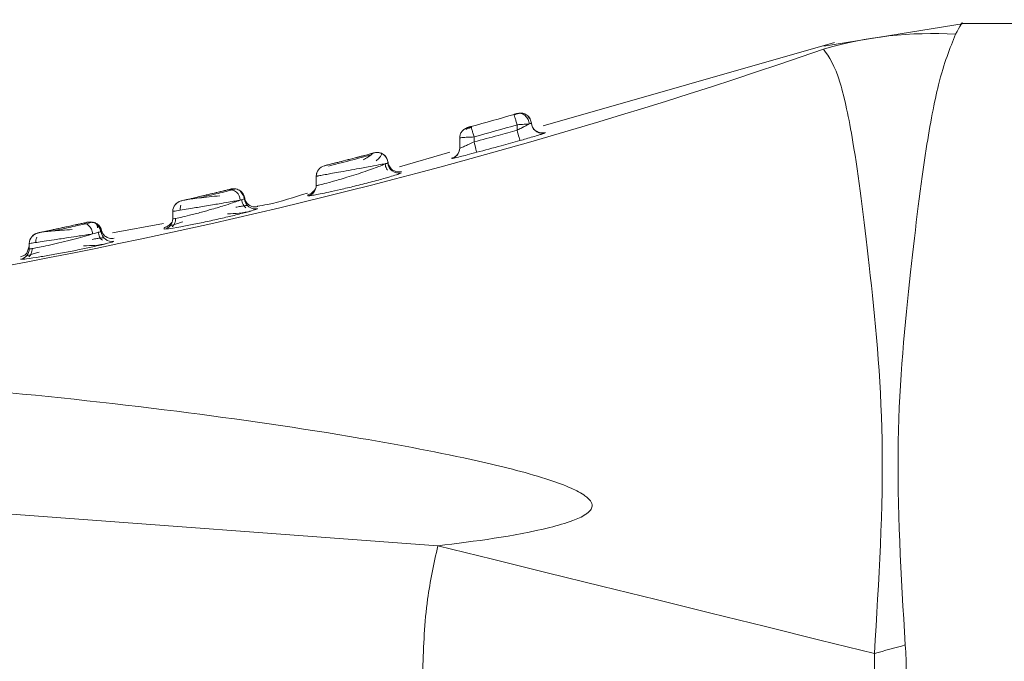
# Model space of a CAD drawing. Header units: millimetres. Extents: x -445 to 1924, y -59 to 420.
# Tile 22 of 40: x 628.69 to 642.41, y 162.59 to 171.53. Entities that reach past the tile are written whole.
import ezdxf

# ---------------------------------------------------------------- set-up
doc = ezdxf.new("R2010")
doc.units = ezdxf.units.MM

# ---------------------------------------------------------------- blocks, each defined once
blk = doc.blocks.new('Drawing View2')
at = {"color": 7, "linetype": 'Continuous', "lineweight": 18}
for p, q in [((-2.388, 0), (-14.388, 0)), ((-14.356, 0), (-16.313, -0.317)), ((-16.164, -0.267), (-20.224, -1.426)), ((-16.315, -0.36), (-16.315, -0.36)), ((-20.627, -1.276), (-20.629, -1.269)), ((-20.579, -1.255), (-20.579, -1.255)), ((-20.519, -1.252), (-20.534, -1.256)), ((-20.497, -1.254), (-20.51, -1.252)), ((-20.388, -1.391), (-20.39, -1.37)), ((-21.278, -1.452), (-21.278, -1.452)), ((-21.266, -1.449), (-21.272, -1.45)), ((-20.588, -1.413), (-20.588, -1.488)), ((-20.387, -1.392), (-20.391, -1.381)), ((-20.383, -1.42), (-20.388, -1.391)), ((-21.388, -1.597), (-21.388, -1.739)), ((-21.188, -1.583), (-21.188, -1.652)), ((-20.197, -1.526), (-20.197, -1.522)), ((-22.576, -1.804), (-22.576, -1.804)), ((-21.523, -1.796), (-22.225, -1.997)), ((-21.395, -1.786), (-21.419, -1.826)), ((-21.395, -1.786), (-21.419, -1.826)), ((-22.425, -1.96), (-22.425, -1.956)), ((-22.388, -1.943), (-22.388, -1.943)), ((-23.388, -2.131), (-23.388, -2.258)), ((-23.388, -2.131), (-23.388, -2.131)), ((-23.379, -2.086), (-23.382, -2.088)), ((-22.201, -2.083), (-22.201, -2.083)), ((-24.558, -2.306), (-24.573, -2.308)), ((-24.522, -2.31), (-24.563, -2.319)), ((-24.496, -2.31), (-24.507, -2.307)), ((-23.396, -2.307), (-23.419, -2.334)), ((-24.388, -2.445), (-24.388, -2.442)), ((-23.425, -2.359), (-23.428, -2.36)), ((-25.335, -2.507), (-25.335, -2.521)), ((-25.272, -2.475), (-25.272, -2.475)), ((-24.205, -2.582), (-24.205, -2.582)), ((-25.388, -2.621), (-25.388, -2.722)), ((-25.388, -2.621), (-25.388, -2.621)), ((-26.6, -2.792), (-26.609, -2.791)), ((-26.525, -2.776), (-26.601, -2.792)), ((-26.569, -2.769), (-26.563, -2.768)), ((-26.461, -2.781), (-26.568, -2.771)), ((-25.518, -2.788), (-26.23, -2.919)), ((-25.507, -2.869), (-25.453, -2.864)), ((-25.396, -2.771), (-25.421, -2.793)), ((-27.332, -2.95), (-27.334, -2.967)), ((-27.269, -2.921), (-27.269, -2.921)), ((-27.422, -3.202), (-27.388, -3.103)), ((-27.388, -3.068), (-27.388, -3.067)), ((-27.388, -3.068), (-27.388, -3.14)), ((-26.208, -3.036), (-26.208, -3.036)), ((-27.511, -3.288), (-27.458, -3.285)), ((-27.511, -3.288), (-27.511, -3.288)), ((-27.397, -3.191), (-27.402, -3.192)), ((-36.888, -6.155), (-21.693, -7.279))]:
    blk.add_line(p, q, dxfattribs=at)
at = {"color": 7, "linetype": 'Continuous', "lineweight": 18, "flags": 128}
for points in [[(-20.548, -1.633), (-20.549, -1.629), (-20.551, -1.621), (-20.555, -1.607), (-20.56, -1.589), (-20.566, -1.567), (-20.573, -1.543), (-20.58, -1.516), (-20.588, -1.488)], [(-21.396, -1.787), (-21.39, -1.764), (-21.388, -1.739)], [(-21.149, -1.797), (-21.15, -1.794), (-21.152, -1.785), (-21.156, -1.772), (-21.161, -1.754), (-21.167, -1.732), (-21.173, -1.707), (-21.18, -1.68), (-21.188, -1.652)], [(-23.388, -2.131), (-23.386, -2.106), (-23.382, -2.088)], [(-26.306, -3.023), (-26.328, -3.009), (-26.35, -2.989)], [(-15.606, -8.781), (-16.366, -8.594), (-17.126, -8.406), (-17.887, -8.218), (-18.648, -8.03), (-19.409, -7.843), (-20.17, -7.655), (-20.932, -7.467), (-21.693, -7.279)]]:
    blk.add_lwpolyline(points, dxfattribs=at)
at = {"color": 7, "linetype": 'Continuous', "lineweight": 18}
for centre, radius, start, end in [((-14.795, -5.574), 5.432, 86.6004, 106.2563), ((-42.347, 74.858), 79.595, 273.93271, 289.08989), ((-48.073, 94.891), 100, 285.5719, 285.92855), ((-48.073, 94.891), 100, 285.5719, 285.92855), ((-20.537, -1.399), 0.15, 79.4167, 105.9584), ((-48.073, 94.891), 100.15, 285.5719, 285.92855), ((-20.238, -1.382), 0.15, 194.7391, 285.8046), ((-21.538, -1.739), 0.15, 330.8146, 0.0019), ((-21.538, -1.739), 0.15, 284.9032, 330.816), ((-23.238, -2.131), 0.15, 104.3579, 180), ((-22.238, -1.937), 0.15, 182.149, 284.2977), ((-24.596, -2.463), 0.146, 359.3059, 98.2735), ((-24.537, -2.454), 0.15, 78.2897, 103.5918), ((-24.537, -2.454), 0.15, 3.4841, 58.7874), ((-23.538, -2.258), 0.15, 283.4111, 359.9939), ((-24.238, -2.436), 0.15, 183.5045, 282.8521), ((-25.238, -2.621), 0.15, 103.1798, 180), ((-25.238, -2.621), 0.15, 103.1798, 180), ((-25.538, -2.722), 0.15, 281.9743, 359.9931), ((-26.537, -2.916), 0.15, 5.1215, 102.4151), ((-27.238, -3.068), 0.15, 102.0074, 180), ((-27.238, -3.067), 0.15, 102.0074, 180), ((-26.238, -2.889), 0.15, 185.1453, 281.3663), ((-27.538, -3.14), 0.15, 280.4993, 359.9914), ((-27.538, -3.14), 0.15, 280.5102, 319.3105), ((29, -167.901), 165.254, 105.50513, 105.65978)]:
    blk.add_arc(centre, radius, start, end, dxfattribs=at)
for points, knots in [([(-14.388, 0), (-14.388, 0), (-14.36, 0.051), (-14.416, -0.051), (-14.473, -0.152)], [0, 0, 0, 0, 0.000082, 1, 1, 1, 1]), ([(-14.473, -0.152), (-14.553, -0.347), (-14.695, -0.692), (-14.911, -1.832), (-15.107, -3.45), (-15.343, -5.829), (-15.233, -7.697), (-15.177, -8.661)], [0, 0, 0, 0, 0.1900085, 0.3346503, 0.5383376, 0.7615276, 1, 1, 1, 1]), ([(-16.315, -0.36), (-16.238, -0.469), (-16.101, -0.663), (-15.878, -1.714), (-15.675, -3.334), (-15.425, -5.811), (-15.544, -7.767), (-15.606, -8.781)], [0, 0, 0, 0, 0.1901674, 0.336225, 0.5408755, 0.7620022, 1, 1, 1, 1]), ([(-20.557, -1.253), (-20.561, -1.254), (-20.57, -1.256), (-20.589, -1.262), (-20.61, -1.268), (-20.626, -1.272), (-20.633, -1.274)], [0, 0, 0, 0, 0.251223, 0.501426, 0.750859, 1, 1, 1, 1]), ([(-20.587, -1.257), (-20.589, -1.258), (-20.594, -1.259), (-20.604, -1.262), (-20.616, -1.265), (-20.625, -1.268), (-20.629, -1.269)], [0, 0, 0, 0, 0.229475, 0.460672, 0.730808, 1, 1, 1, 1]), ([(-20.629, -1.269), (-20.625, -1.268), (-20.618, -1.266), (-20.606, -1.263), (-20.595, -1.259), (-20.59, -1.258), (-20.587, -1.257)], [0, 0, 0, 0, 0.230799, 0.45919, 0.732023, 1, 1, 1, 1]), ([(-20.588, -1.413), (-20.593, -1.394), (-20.604, -1.357), (-20.618, -1.31), (-20.626, -1.281), (-20.627, -1.277), (-20.627, -1.276)], [0, 0, 0, 0, 0.296343, 0.592685, 0.889028, 1, 1, 1, 1]), ([(-20.419, -1.401), (-20.42, -1.391), (-20.423, -1.37), (-20.434, -1.339), (-20.452, -1.309), (-20.476, -1.284), (-20.503, -1.265), (-20.533, -1.255), (-20.561, -1.252), (-20.578, -1.255), (-20.587, -1.257)], [0, 0, 0, 0, 0.113772, 0.23665, 0.366446, 0.500001, 0.633555, 0.763351, 0.886228, 1, 1, 1, 1]), ([(-20.579, -1.255), (-20.579, -1.255), (-20.58, -1.255), (-20.585, -1.256), (-20.587, -1.257)], [0, 0, 0, 0, 0.514525, 1, 1, 1, 1]), ([(-20.587, -1.257), (-20.584, -1.256), (-20.58, -1.255), (-20.579, -1.255), (-20.579, -1.255)], [0, 0, 0, 0, 0.556659, 1, 1, 1, 1]), ([(-20.516, -1.251), (-20.527, -1.25), (-20.548, -1.248), (-20.569, -1.252), (-20.579, -1.255)], [0, 0, 0, 0, 0.518969, 1, 1, 1, 1]), ([(-20.412, -1.334), (-20.416, -1.323), (-20.426, -1.302), (-20.45, -1.277), (-20.48, -1.259), (-20.504, -1.253), (-20.515, -1.251)], [0, 0, 0, 0, 0.251449, 0.506751, 0.758556, 1, 1, 1, 1]), ([(-20.39, -1.394), (-20.391, -1.384), (-20.393, -1.363), (-20.405, -1.331), (-20.424, -1.301), (-20.442, -1.286), (-20.452, -1.278)], [0, 0, 0, 0, 0.227072, 0.472713, 0.732507, 1, 1, 1, 1]), ([(-21.388, -1.597), (-21.386, -1.58), (-21.383, -1.548), (-21.359, -1.504), (-21.327, -1.472), (-21.301, -1.462), (-21.29, -1.457)], [0, 0, 0, 0, 0.267535, 0.53507, 0.802605, 1, 1, 1, 1]), ([(-21.334, -1.483), (-21.341, -1.487), (-21.347, -1.493), (-21.349, -1.498), (-21.349, -1.498)], [0, 0, 0, 0, 0.890578, 1, 1, 1, 1]), ([(-21.22, -1.448), (-21.228, -1.451), (-21.243, -1.455), (-21.264, -1.462), (-21.285, -1.468), (-21.297, -1.472), (-21.303, -1.473)], [0, 0, 0, 0, 0.2457062, 0.493895, 0.7452099, 1, 1, 1, 1]), ([(-21.294, -1.48), (-21.294, -1.48), (-21.299, -1.475), (-21.298, -1.469), (-21.294, -1.46), (-21.288, -1.457), (-21.285, -1.455)], [0, 0, 0, 0, 0.000694, 0.517341, 0.762997, 1, 1, 1, 1]), ([(-21.291, -1.456), (-21.291, -1.456), (-21.29, -1.455), (-21.286, -1.454), (-21.28, -1.453), (-21.275, -1.451), (-21.272, -1.45)], [0, 0, 0, 0, 0.24964, 0.500011, 0.750144, 1, 1, 1, 1]), ([(-21.278, -1.452), (-21.278, -1.452), (-21.276, -1.452), (-21.268, -1.449), (-21.259, -1.447), (-21.25, -1.444), (-21.239, -1.441), (-21.232, -1.439), (-21.228, -1.438)], [0, 0, 0, 0, 0.217305, 0.430777, 0.575827, 0.714334, 0.853388, 1, 1, 1, 1]), ([(-21.228, -1.438), (-21.232, -1.439), (-21.24, -1.441), (-21.251, -1.445), (-21.26, -1.447), (-21.265, -1.448), (-21.266, -1.449)], [0, 0, 0, 0, 0.29197, 0.583968, 0.875842, 1, 1, 1, 1]), ([(-21.225, -1.451), (-21.225, -1.45), (-21.228, -1.439), (-21.228, -1.439), (-21.228, -1.438)], [0, 0, 0, 0, 0.044147, 1, 1, 1, 1]), ([(-21.188, -1.652), (-21.075, -1.622), (-20.875, -1.568), (-20.675, -1.513), (-20.588, -1.488)], [0, 0, 0, 0, 0.561955, 1, 1, 1, 1]), ([(-20.588, -1.488), (-20.568, -1.479), (-20.541, -1.466), (-20.513, -1.452), (-20.487, -1.438), (-20.452, -1.42), (-20.429, -1.407), (-20.419, -1.401)], [0, 0, 0, 0, 0.305723, 0.398769, 0.451662, 0.748461, 1, 1, 1, 1]), ([(-20.388, -1.391), (-20.389, -1.391), (-20.392, -1.393), (-20.41, -1.399), (-20.419, -1.401)], [0, 0, 0, 0, 0.542875, 1, 1, 1, 1]), ([(-20.196, -1.521), (-20.206, -1.523), (-20.227, -1.528), (-20.26, -1.527), (-20.294, -1.518), (-20.326, -1.5), (-20.353, -1.476), (-20.372, -1.447), (-20.384, -1.416), (-20.387, -1.394), (-20.388, -1.384)], [0, 0, 0, 0, 0.113729, 0.236596, 0.366411, 0.5, 0.633589, 0.763404, 0.886271, 1, 1, 1, 1]), ([(-21.373, -1.593), (-21.373, -1.593), (-21.368, -1.592), (-21.331, -1.59), (-21.267, -1.586), (-21.214, -1.584), (-21.188, -1.583)], [0, 0, 0, 0, 0.014686, 0.343124, 0.671562, 1, 1, 1, 1]), ([(-21.149, -1.797), (-21.036, -1.767), (-20.836, -1.712), (-20.636, -1.657), (-20.548, -1.633)], [0, 0, 0, 0, 0.5619577, 1, 1, 1, 1]), ([(-20.548, -1.633), (-20.519, -1.625), (-20.456, -1.607), (-20.363, -1.58), (-20.281, -1.555), (-20.246, -1.544), (-20.23, -1.539)], [0, 0, 0, 0, 0.2240325, 0.4771496, 0.7678749, 1, 1, 1, 1]), ([(-20.23, -1.539), (-20.22, -1.535), (-20.201, -1.529), (-20.198, -1.527), (-20.197, -1.526)], [0, 0, 0, 0, 0.5402553, 1, 1, 1, 1]), ([(-21.388, -1.739), (-21.384, -1.738), (-21.377, -1.736), (-21.326, -1.715), (-21.261, -1.687), (-21.214, -1.665), (-21.188, -1.652)], [0, 0, 0, 0, 0.2633075, 0.5261862, 0.7374324, 1, 1, 1, 1]), ([(-22.576, -1.804), (-22.577, -1.804), (-22.58, -1.805), (-22.606, -1.812), (-22.658, -1.825), (-22.74, -1.847), (-22.848, -1.875), (-22.977, -1.909), (-23.12, -1.945), (-23.22, -1.971), (-23.268, -1.983), (-23.273, -1.985), (-23.275, -1.985)], [0, 0, 0, 0, 0.058992, 0.132132, 0.227579, 0.317583, 0.425083, 0.546249, 0.671117, 0.835444, 0.918174, 1, 1, 1, 1]), ([(-23.275, -1.985), (-23.274, -1.985), (-23.271, -1.984), (-23.245, -1.977), (-23.193, -1.964), (-23.111, -1.943), (-23.004, -1.915), (-22.874, -1.882), (-22.731, -1.844), (-22.631, -1.818), (-22.583, -1.805), (-22.578, -1.804), (-22.576, -1.804)], [0, 0, 0, 0, 0.05889, 0.131984, 0.227373, 0.317308, 0.424713, 0.545782, 0.670567, 0.834795, 0.917467, 1, 1, 1, 1]), ([(-22.625, -1.835), (-22.669, -1.846), (-22.756, -1.869), (-22.921, -1.912), (-23.086, -1.955), (-23.173, -1.977), (-23.217, -1.988)], [0, 0, 0, 0, 0.250118, 0.499868, 0.749687, 1, 1, 1, 1]), ([(-22.605, -1.813), (-22.604, -1.814), (-22.603, -1.815), (-22.625, -1.834), (-22.667, -1.864), (-22.711, -1.891), (-22.733, -1.904)], [0, 0, 0, 0, 0.146851, 0.418725, 0.704383, 1, 1, 1, 1]), ([(-22.522, -1.801), (-22.528, -1.8), (-22.546, -1.797), (-22.564, -1.801), (-22.576, -1.804)], [0, 0, 0, 0, 0.3226583, 1, 1, 1, 1]), ([(-22.388, -1.943), (-22.389, -1.933), (-22.391, -1.912), (-22.403, -1.881), (-22.422, -1.852), (-22.448, -1.827), (-22.479, -1.809), (-22.512, -1.8), (-22.545, -1.797), (-22.566, -1.802), (-22.576, -1.804)], [0, 0, 0, 0, 0.113949, 0.236874, 0.366604, 0.500024, 0.633441, 0.763161, 0.88607, 1, 1, 1, 1]), ([(-22.55, -1.914), (-22.534, -1.899), (-22.502, -1.869), (-22.478, -1.837), (-22.474, -1.814), (-22.494, -1.806), (-22.504, -1.803)], [0, 0, 0, 0, 0.262666, 0.517104, 0.76315, 1, 1, 1, 1]), ([(-22.388, -1.943), (-22.389, -1.931), (-22.392, -1.907), (-22.406, -1.875), (-22.425, -1.848), (-22.448, -1.828), (-22.474, -1.812), (-22.499, -1.802), (-22.516, -1.801), (-22.522, -1.801)], [0, 0, 0, 0, 0.172319, 0.3358316, 0.4871886, 0.6246839, 0.7641948, 0.9174768, 1, 1, 1, 1]), ([(-21.419, -1.826), (-21.431, -1.839), (-21.453, -1.864), (-21.485, -1.875), (-21.5, -1.88)], [0, 0, 0, 0, 0.5139759, 1, 1, 1, 1]), ([(-21.499, -1.884), (-21.493, -1.883), (-21.48, -1.881), (-21.392, -1.86), (-21.278, -1.832), (-21.195, -1.809), (-21.149, -1.797)], [0, 0, 0, 0, 0.2703903, 0.5357746, 0.7445391, 1, 1, 1, 1]), ([(-21.499, -1.88), (-21.499, -1.88), (-21.499, -1.879), (-21.499, -1.882), (-21.499, -1.884)], [0, 0, 0, 0, 0.10259, 1, 1, 1, 1]), ([(-22.896, -2.042), (-22.947, -2.051), (-23.041, -2.068), (-23.158, -2.089), (-23.253, -2.106), (-23.327, -2.12), (-23.379, -2.129), (-23.385, -2.13), (-23.388, -2.131)], [0, 0, 0, 0, 0.19958, 0.365294, 0.498599, 0.672058, 0.839094, 1, 1, 1, 1]), ([(-23.208, -2.217), (-23.154, -2.202), (-23.068, -2.178), (-22.925, -2.134), (-22.798, -2.095), (-22.716, -2.066), (-22.674, -2.052)], [0, 0, 0, 0, 0.333752, 0.532321, 0.764602, 1, 1, 1, 1]), ([(-22.52, -1.973), (-22.566, -1.982), (-22.637, -1.994), (-22.769, -2.019), (-22.849, -2.033), (-22.896, -2.042)], [0, 0, 0, 0, 0.4289906, 0.6631053, 1, 1, 1, 1]), ([(-22.674, -2.052), (-22.636, -2.038), (-22.562, -2.012), (-22.478, -1.981), (-22.436, -1.963), (-22.421, -1.955), (-22.419, -1.954)], [0, 0, 0, 0, 0.344063, 0.669404, 0.955821, 1, 1, 1, 1]), ([(-22.419, -1.954), (-22.423, -1.955), (-22.446, -1.96), (-22.487, -1.967), (-22.52, -1.973)], [0, 0, 0, 0, 0.169108, 1, 1, 1, 1]), ([(-22.429, -1.956), (-22.42, -1.955), (-22.393, -1.951), (-22.39, -1.946), (-22.388, -1.943)], [0, 0, 0, 0, 0.32706, 1, 1, 1, 1]), ([(-22.394, -2.047), (-22.399, -2.04), (-22.41, -2.024), (-22.422, -1.993), (-22.425, -1.968), (-22.426, -1.956)], [0, 0, 0, 0, 0.245474, 0.613538, 1, 1, 1, 1]), ([(-22.199, -2.064), (-22.209, -2.066), (-22.23, -2.07), (-22.263, -2.068), (-22.297, -2.058), (-22.328, -2.04), (-22.354, -2.015), (-22.373, -1.986), (-22.385, -1.955), (-22.387, -1.933), (-22.388, -1.923)], [0, 0, 0, 0, 0.113819, 0.236706, 0.36648, 0.499995, 0.633511, 0.763288, 0.886178, 1, 1, 1, 1]), ([(-23.439, -2.396), (-23.432, -2.395), (-23.408, -2.391), (-23.33, -2.376), (-23.21, -2.351), (-23.046, -2.314), (-22.843, -2.267), (-22.626, -2.212), (-22.464, -2.168), (-22.402, -2.15), (-22.39, -2.146)], [0, 0, 0, 0, 0.050021, 0.160293, 0.284598, 0.424878, 0.585573, 0.767587, 0.952601, 1, 1, 1, 1]), ([(-22.39, -2.146), (-22.355, -2.136), (-22.279, -2.114), (-22.215, -2.092), (-22.205, -2.086), (-22.201, -2.083)], [0, 0, 0, 0, 0.303956, 0.674934, 1, 1, 1, 1]), ([(-24.617, -2.319), (-24.631, -2.322), (-24.662, -2.33), (-24.735, -2.347), (-24.835, -2.371), (-24.957, -2.4), (-25.081, -2.43), (-25.185, -2.454), (-25.258, -2.471), (-25.267, -2.474), (-25.272, -2.475)], [0, 0, 0, 0, 0.084422, 0.185892, 0.306091, 0.441556, 0.582282, 0.721931, 0.861634, 1, 1, 1, 1]), ([(-25.272, -2.475), (-25.271, -2.474), (-25.269, -2.474), (-25.25, -2.469), (-25.21, -2.46), (-25.146, -2.445), (-25.063, -2.425), (-24.97, -2.403), (-24.851, -2.375), (-24.713, -2.342), (-24.649, -2.327), (-24.617, -2.319)], [0, 0, 0, 0, 0.060974, 0.134031, 0.226048, 0.34221, 0.435268, 0.540822, 0.65477, 0.828002, 1, 1, 1, 1]), ([(-24.555, -2.321), (-24.581, -2.327), (-24.634, -2.34), (-24.754, -2.369), (-24.888, -2.401), (-24.978, -2.422), (-25.023, -2.433)], [0, 0, 0, 0, 0.250541, 0.500592, 0.750325, 1, 1, 1, 1]), ([(-24.617, -2.319), (-24.602, -2.315), (-24.577, -2.309), (-24.574, -2.308), (-24.573, -2.308)], [0, 0, 0, 0, 0.584591, 1, 1, 1, 1]), ([(-24.58, -2.31), (-24.582, -2.31), (-24.586, -2.311), (-24.605, -2.316), (-24.617, -2.319)], [0, 0, 0, 0, 0.412026, 1, 1, 1, 1]), ([(-24.573, -2.308), (-24.571, -2.308), (-24.568, -2.307), (-24.571, -2.308), (-24.573, -2.308)], [0, 0, 0, 0, 0.555969, 1, 1, 1, 1]), ([(-24.418, -2.393), (-24.421, -2.382), (-24.427, -2.361), (-24.448, -2.335), (-24.475, -2.316), (-24.498, -2.31), (-24.509, -2.307)], [0, 0, 0, 0, 0.254698, 0.509852, 0.760004, 1, 1, 1, 1]), ([(-23.388, -2.258), (-23.385, -2.259), (-23.378, -2.259), (-23.32, -2.247), (-23.249, -2.228), (-23.208, -2.217)], [0, 0, 0, 0, 0.297033, 0.598243, 1, 1, 1, 1]), ([(-23.388, -2.245), (-23.388, -2.244), (-23.388, -2.239), (-23.388, -2.25), (-23.388, -2.258)], [0, 0, 0, 0, 0.152273, 1, 1, 1, 1]), ([(-25.388, -2.722), (-25.382, -2.722), (-25.371, -2.723), (-25.285, -2.706), (-25.155, -2.675), (-25, -2.635), (-24.823, -2.585), (-24.661, -2.537), (-24.528, -2.493), (-24.475, -2.474), (-24.45, -2.465)], [0, 0, 0, 0, 0.124797, 0.252599, 0.375406, 0.514472, 0.62662, 0.782775, 0.897235, 1, 1, 1, 1]), ([(-24.45, -2.465), (-24.471, -2.468), (-24.515, -2.476), (-24.615, -2.492), (-24.726, -2.511), (-24.841, -2.53), (-24.977, -2.553), (-25.128, -2.578), (-25.271, -2.602), (-25.369, -2.617), (-25.382, -2.62), (-25.388, -2.621)], [0, 0, 0, 0, 0.088729, 0.182864, 0.293162, 0.36578, 0.450942, 0.602861, 0.721548, 0.864409, 1, 1, 1, 1]), ([(-24.73, -2.403), (-24.781, -2.408), (-24.88, -2.417), (-25.023, -2.433), (-25.138, -2.446), (-25.178, -2.453), (-25.197, -2.457)], [0, 0, 0, 0, 0.271535, 0.530756, 0.774619, 1, 1, 1, 1]), ([(-24.392, -2.452), (-24.392, -2.442), (-24.394, -2.42), (-24.405, -2.389), (-24.424, -2.359), (-24.441, -2.344), (-24.45, -2.336)], [0, 0, 0, 0, 0.227777, 0.473586, 0.73308, 1, 1, 1, 1]), ([(-24.388, -2.445), (-24.39, -2.446), (-24.396, -2.449), (-24.432, -2.46), (-24.45, -2.465)], [0, 0, 0, 0, 0.50105, 1, 1, 1, 1]), ([(-24.369, -2.572), (-24.376, -2.565), (-24.391, -2.551), (-24.409, -2.523), (-24.422, -2.49), (-24.424, -2.466), (-24.426, -2.453)], [0, 0, 0, 0, 0.220725, 0.463544, 0.725232, 1, 1, 1, 1]), ([(-24.202, -2.554), (-24.214, -2.556), (-24.237, -2.56), (-24.272, -2.556), (-24.302, -2.545), (-24.328, -2.53), (-24.35, -2.509), (-24.369, -2.483), (-24.383, -2.452), (-24.386, -2.428), (-24.388, -2.416)], [0, 0, 0, 0, 0.136997, 0.267593, 0.389104, 0.5, 0.610896, 0.732406, 0.863003, 1, 1, 1, 1]), ([(-23.511, -2.364), (-23.695, -2.424), (-23.925, -2.5), (-24.163, -2.541), (-24.211, -2.549)], [0, 0, 0, 0, 0.8013105, 1, 1, 1, 1]), ([(-23.42, -2.336), (-23.432, -2.348), (-23.456, -2.373), (-23.488, -2.384), (-23.504, -2.389)], [0, 0, 0, 0, 0.514529, 1, 1, 1, 1]), ([(-23.503, -2.391), (-23.503, -2.39), (-23.503, -2.385), (-23.503, -2.395), (-23.503, -2.404)], [0, 0, 0, 0, 0.15771, 1, 1, 1, 1]), ([(-23.503, -2.404), (-23.501, -2.405), (-23.496, -2.406), (-23.457, -2.399), (-23.439, -2.396)], [0, 0, 0, 0, 0.56631, 1, 1, 1, 1]), ([(-25.274, -2.532), (-25.277, -2.541), (-25.282, -2.56), (-25.284, -2.584), (-25.283, -2.599), (-25.282, -2.603)], [0, 0, 0, 0, 0.400761, 0.841162, 1, 1, 1, 1]), ([(-24.348, -2.539), (-24.351, -2.538), (-24.357, -2.537), (-24.391, -2.541), (-24.441, -2.55), (-24.488, -2.558), (-24.511, -2.563)], [0, 0, 0, 0, 0.23323, 0.48927, 0.744729, 1, 1, 1, 1]), ([(-24.316, -2.619), (-24.282, -2.61), (-24.218, -2.591), (-24.209, -2.585), (-24.205, -2.582)], [0, 0, 0, 0, 0.526182, 1, 1, 1, 1]), ([(-25.453, -2.864), (-25.451, -2.864), (-25.431, -2.863), (-25.298, -2.839), (-25.098, -2.801), (-24.883, -2.756), (-24.67, -2.708), (-24.475, -2.662), (-24.352, -2.63), (-24.317, -2.62), (-24.316, -2.619)], [0, 0, 0, 0, 0.019953, 0.217944, 0.369931, 0.52486, 0.679109, 0.824267, 0.994661, 1, 1, 1, 1]), ([(-25.35, -2.717), (-25.35, -2.729), (-25.35, -2.753), (-25.361, -2.787), (-25.376, -2.814), (-25.389, -2.828), (-25.396, -2.835)], [0, 0, 0, 0, 0.274649, 0.536275, 0.779121, 1, 1, 1, 1]), ([(-25.388, -2.703), (-25.388, -2.702), (-25.388, -2.694), (-25.388, -2.709), (-25.388, -2.722)], [0, 0, 0, 0, 0.169249, 1, 1, 1, 1]), ([(-24.627, -2.654), (-24.571, -2.653), (-24.455, -2.65), (-24.354, -2.627), (-24.301, -2.616)], [0, 0, 0, 0, 0.475593, 1, 1, 1, 1]), ([(-26.653, -2.788), (-26.671, -2.792), (-26.711, -2.801), (-26.795, -2.819), (-26.897, -2.841), (-27.009, -2.865), (-27.115, -2.888), (-27.2, -2.906), (-27.258, -2.918), (-27.265, -2.92), (-27.269, -2.921)], [0, 0, 0, 0, 0.093826, 0.204031, 0.329319, 0.463373, 0.598394, 0.732574, 0.866939, 1, 1, 1, 1]), ([(-27.269, -2.921), (-27.268, -2.921), (-27.267, -2.92), (-27.25, -2.917), (-27.216, -2.909), (-27.152, -2.896), (-27.05, -2.874), (-26.913, -2.844), (-26.764, -2.812), (-26.69, -2.796), (-26.653, -2.788)], [0, 0, 0, 0, 0.062202, 0.135737, 0.227017, 0.340978, 0.481272, 0.64725, 0.824568, 1, 1, 1, 1]), ([(-26.792, -2.872), (-26.84, -2.876), (-26.933, -2.882), (-27.059, -2.892), (-27.157, -2.9), (-27.189, -2.905), (-27.204, -2.907)], [0, 0, 0, 0, 0.271036, 0.530061, 0.774031, 1, 1, 1, 1]), ([(-26.599, -2.792), (-26.629, -2.799), (-26.69, -2.812), (-26.809, -2.838), (-26.936, -2.866), (-27.018, -2.883), (-27.059, -2.892)], [0, 0, 0, 0, 0.25029, 0.500274, 0.750115, 1, 1, 1, 1]), ([(-26.653, -2.788), (-26.625, -2.782), (-26.579, -2.771), (-26.572, -2.77), (-26.569, -2.769)], [0, 0, 0, 0, 0.583209, 1, 1, 1, 1]), ([(-26.569, -2.769), (-26.573, -2.77), (-26.582, -2.772), (-26.63, -2.783), (-26.653, -2.788)], [0, 0, 0, 0, 0.522143, 1, 1, 1, 1]), ([(-26.505, -2.934), (-26.507, -2.922), (-26.51, -2.899), (-26.522, -2.868), (-26.538, -2.841), (-26.556, -2.82), (-26.576, -2.803), (-26.599, -2.791), (-26.626, -2.784), (-26.643, -2.786), (-26.652, -2.788)], [0, 0, 0, 0, 0.136994, 0.267534, 0.389021, 0.499979, 0.610951, 0.732451, 0.863, 1, 1, 1, 1]), ([(-26.563, -2.768), (-26.563, -2.768), (-26.561, -2.768), (-26.565, -2.768), (-26.568, -2.769)], [0, 0, 0, 0, 0.125631, 1, 1, 1, 1]), ([(-26.437, -2.849), (-26.44, -2.831), (-26.444, -2.803), (-26.47, -2.781), (-26.489, -2.774), (-26.499, -2.771)], [0, 0, 0, 0, 0.512468, 0.756351, 1, 1, 1, 1]), ([(-26.404, -2.845), (-26.404, -2.845), (-26.409, -2.835), (-26.423, -2.817), (-26.446, -2.794), (-26.465, -2.784), (-26.474, -2.78)], [0, 0, 0, 0, 0.007778, 0.346485, 0.693736, 1, 1, 1, 1]), ([(-26.384, -2.882), (-26.387, -2.873), (-26.392, -2.853), (-26.408, -2.825), (-26.43, -2.8), (-26.449, -2.788), (-26.459, -2.782)], [0, 0, 0, 0, 0.22976, 0.476027, 0.734679, 1, 1, 1, 1]), ([(-26.395, -2.911), (-26.396, -2.899), (-26.399, -2.876), (-26.412, -2.844), (-26.431, -2.818), (-26.446, -2.804), (-26.453, -2.798)], [0, 0, 0, 0, 0.274022, 0.535231, 0.778245, 1, 1, 1, 1]), ([(-26.206, -2.994), (-26.217, -2.995), (-26.24, -2.999), (-26.282, -2.993), (-26.329, -2.971), (-26.364, -2.933), (-26.382, -2.894), (-26.386, -2.871), (-26.387, -2.86)], [0, 0, 0, 0, 0.136954, 0.267626, 0.5, 0.732374, 0.863046, 1, 1, 1, 1]), ([(-26.385, -2.883), (-26.384, -2.883), (-26.383, -2.875), (-26.385, -2.89), (-26.387, -2.902)], [0, 0, 0, 0, 0.1239781, 1, 1, 1, 1]), ([(-25.421, -2.793), (-25.434, -2.806), (-25.458, -2.831), (-25.491, -2.841), (-25.507, -2.846)], [0, 0, 0, 0, 0.515103, 1, 1, 1, 1]), ([(-25.506, -2.85), (-25.506, -2.849), (-25.506, -2.841), (-25.507, -2.856), (-25.507, -2.869)], [0, 0, 0, 0, 0.172298, 1, 1, 1, 1]), ([(-25.247, -2.765), (-25.273, -2.773), (-25.323, -2.789), (-25.378, -2.806), (-25.416, -2.818), (-25.423, -2.821), (-25.426, -2.822)], [0, 0, 0, 0, 0.251569, 0.506165, 0.763954, 1, 1, 1, 1]), ([(-27.388, -3.14), (-27.383, -3.141), (-27.374, -3.143), (-27.302, -3.131), (-27.194, -3.11), (-27.054, -3.079), (-26.897, -3.042), (-26.744, -3.003), (-26.607, -2.965), (-26.539, -2.944), (-26.505, -2.934)], [0, 0, 0, 0, 0.123146, 0.248295, 0.369663, 0.502327, 0.631598, 0.760884, 0.882964, 1, 1, 1, 1]), ([(-26.505, -2.934), (-26.532, -2.938), (-26.587, -2.947), (-26.703, -2.964), (-26.857, -2.988), (-27.031, -3.014), (-27.182, -3.037), (-27.295, -3.054), (-27.373, -3.065), (-27.383, -3.067), (-27.388, -3.068)], [0, 0, 0, 0, 0.095895, 0.194773, 0.322721, 0.484171, 0.61556, 0.73382, 0.86996, 1, 1, 1, 1]), ([(-27.285, -2.978), (-27.288, -2.987), (-27.295, -3.005), (-27.299, -3.031), (-27.297, -3.048), (-27.297, -3.054)], [0, 0, 0, 0, 0.3688778, 0.773109, 1, 1, 1, 1]), ([(-26.351, -2.989), (-26.354, -2.988), (-26.36, -2.987), (-26.393, -2.991), (-26.442, -2.999), (-26.489, -3.006), (-26.512, -3.01)], [0, 0, 0, 0, 0.233218, 0.489329, 0.744808, 1, 1, 1, 1]), ([(-26.387, -2.902), (-26.392, -2.905), (-26.402, -2.909), (-26.469, -2.925), (-26.505, -2.934)], [0, 0, 0, 0, 0.457769, 1, 1, 1, 1]), ([(-26.37, -3.023), (-26.377, -3.016), (-26.392, -3.002), (-26.409, -2.974), (-26.422, -2.942), (-26.424, -2.918), (-26.425, -2.905)], [0, 0, 0, 0, 0.221191, 0.464098, 0.72557, 1, 1, 1, 1]), ([(-27.458, -3.285), (-27.456, -3.285), (-27.436, -3.284), (-27.306, -3.265), (-27.11, -3.232), (-26.899, -3.194), (-26.687, -3.153), (-26.489, -3.111), (-26.361, -3.082), (-26.325, -3.072), (-26.325, -3.072)], [0, 0, 0, 0, 0.019994, 0.217338, 0.368125, 0.521105, 0.674086, 0.821238, 0.996489, 1, 1, 1, 1]), ([(-27.35, -3.137), (-27.35, -3.149), (-27.351, -3.173), (-27.361, -3.206), (-27.376, -3.233), (-27.389, -3.247), (-27.396, -3.254)], [0, 0, 0, 0, 0.274351, 0.535778, 0.778703, 1, 1, 1, 1]), ([(-27.388, -3.111), (-27.388, -3.109), (-27.388, -3.098), (-27.388, -3.121), (-27.388, -3.14)], [0, 0, 0, 0, 0.161164, 1, 1, 1, 1]), ([(-26.632, -3.098), (-26.578, -3.098), (-26.464, -3.099), (-26.364, -3.079), (-26.312, -3.069)], [0, 0, 0, 0, 0.475523, 1, 1, 1, 1]), ([(-26.325, -3.072), (-26.289, -3.063), (-26.223, -3.045), (-26.213, -3.039), (-26.208, -3.036)], [0, 0, 0, 0, 0.529423, 1, 1, 1, 1]), ([(-27.422, -3.201), (-27.435, -3.214), (-27.46, -3.239), (-27.494, -3.248), (-27.511, -3.253)], [0, 0, 0, 0, 0.515633, 1, 1, 1, 1]), ([(-27.249, -3.188), (-27.274, -3.195), (-27.324, -3.209), (-27.378, -3.225), (-27.415, -3.235), (-27.421, -3.238), (-27.424, -3.239)], [0, 0, 0, 0, 0.2518817, 0.5065693, 0.764279, 1, 1, 1, 1]), ([(-21.693, -7.279), (-21.167, -7.215), (-20.53, -7.138), (-19.85, -6.949), (-19.669, -6.872), (-19.592, -6.814), (-19.565, -6.785), (-19.549, -6.757), (-19.54, -6.726), (-19.544, -6.69), (-19.565, -6.651), (-19.603, -6.61), (-19.697, -6.539), (-19.895, -6.445), (-20.381, -6.276), (-21.351, -6.039), (-23.065, -5.717), (-25.426, -5.377), (-28.725, -5.026), (-32.579, -4.768), (-35.481, -4.72), (-36.888, -4.696)], [0, 0, 0, 0, 0.079633, 0.096416, 0.106506, 0.108989, 0.110947, 0.112535, 0.113904, 0.115836, 0.117972, 0.120667, 0.124353, 0.135955, 0.15357, 0.20236, 0.286651, 0.417176, 0.562519, 0.787792, 1, 1, 1, 1]), ([(-21.902, -9), (-21.891, -8.674), (-21.871, -8.093), (-21.747, -7.526), (-21.693, -7.279)], [0, 0, 0, 0, 0.5628918, 1, 1, 1, 1]), ([(-15.606, -8.781), (-15.606, -8.822), (-15.606, -8.895), (-15.606, -8.968), (-15.606, -9)], [0, 0, 0, 0, 0.556333, 1, 1, 1, 1]), ([(-15.177, -8.661), (-15.172, -8.725), (-15.163, -8.837), (-15.162, -8.951), (-15.162, -9)], [0, 0, 0, 0, 0.561067, 1, 1, 1, 1])]:
    blk.add_open_spline(points, degree=3, knots=knots, dxfattribs=at)
for points in [[(-21.188, -1.583), (-21.193, -1.564), (-21.204, -1.526), (-21.217, -1.478), (-21.226, -1.445), (-21.228, -1.44), (-21.228, -1.438)], [(-20.419, -1.401), (-20.429, -1.402), (-20.449, -1.404), (-20.49, -1.407), (-20.537, -1.41), (-20.571, -1.412), (-20.588, -1.413)], [(-21.188, -1.583), (-21.214, -1.584), (-21.267, -1.586), (-21.333, -1.59), (-21.379, -1.593), (-21.385, -1.595), (-21.388, -1.597)]]:
    blk.add_open_spline(points, degree=3, dxfattribs=at)

msp = doc.modelspace()

# ---------------------------------------------------------------- block references
at = {"color": 7, "linetype": 'Continuous', "lineweight": 18}
msp.add_blockref('Drawing View2', (656.209, 171.483), dxfattribs=at)

doc.saveas('drawing.dxf')
